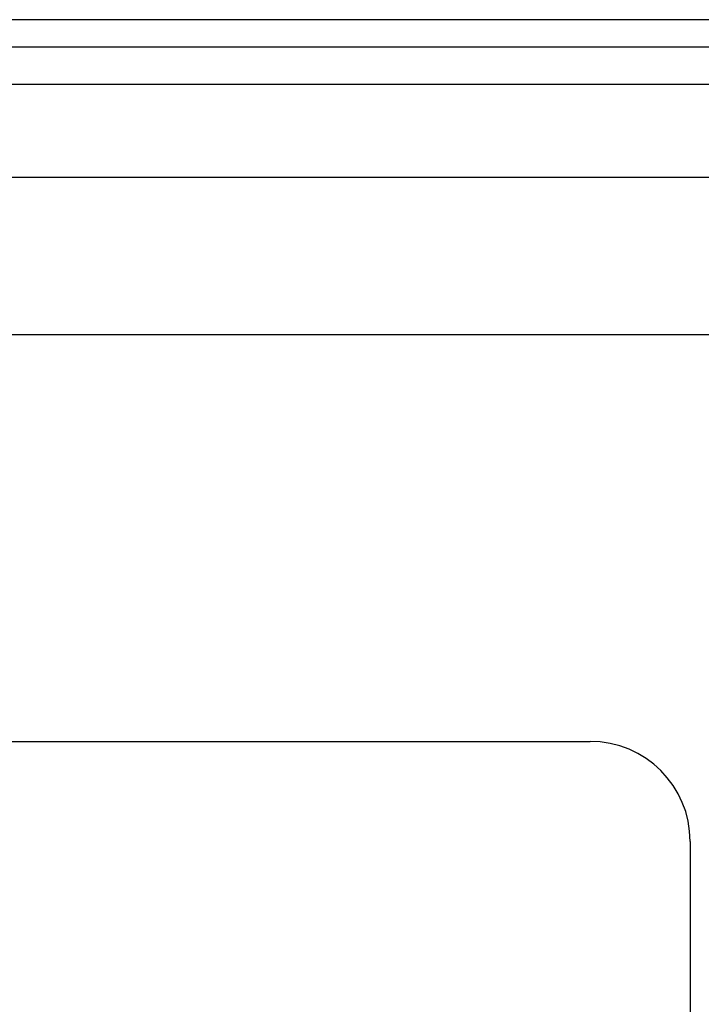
# Model space of a CAD drawing. Header units: inches. Extents: x 5 to 147, y 9 to 79.
# Tile 64 of 95: x 30.96 to 32.67, y 57.22 to 59.68. Entities that reach past the tile are written whole.
import ezdxf

# ---------------------------------------------------------------- set-up
doc = ezdxf.new("R2010")
doc.units = ezdxf.units.IN
doc.header["$MEASUREMENT"] = 0
doc.layers.add('Visible Edges(ANSI)', color=7, linetype='Continuous', lineweight=25)
doc.layers.add('Visible Tangent Edges(ANSI)', color=7, linetype='Continuous', lineweight=25)

msp = doc.modelspace()

# ---------------------------------------------------------------- linework, layer by layer
at = {"layer": 'Visible Edges(ANSI)'}
for p, q in [((34.4775, 59.6761), (4.8815, 59.6761)), ((4.8815, 59.6081), (34.4775, 59.6081)), ((5.5972, 59.2824), (33.7414, 59.2824)), ((33.7414, 58.8887), (5.5972, 58.8887)), ((29.3885, 57.8731), (32.3885, 57.8731)), ((32.6385, 57.6231), (32.6385, 56.1231))]:
    msp.add_line(p, q, dxfattribs=at)
msp.add_arc((32.3885, 57.6231), 0.25, 0, 90, dxfattribs=at)
at = {"layer": 'Visible Tangent Edges(ANSI)'}
msp.add_line((4.8815, 59.5151), (34.4775, 59.5151), dxfattribs=at)

doc.saveas('drawing.dxf')
